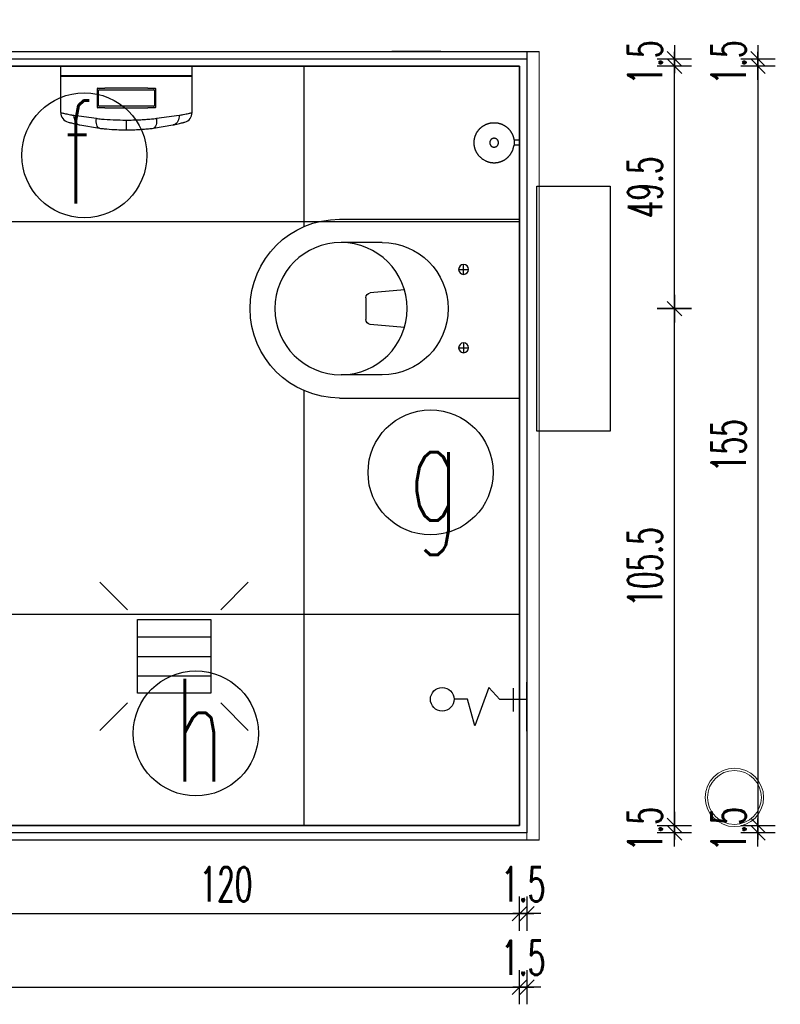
# Model space of a CAD drawing. Header units: centimetres. Extents: x -15121 to 30567, y -60641 to 0.
# Tile 142 of 256: x 6404 to 6560, y -25122 to -24921. Entities that reach past the tile are written whole.
import ezdxf

# ---------------------------------------------------------------- set-up
doc = ezdxf.new("R2010")
doc.units = ezdxf.units.CM
doc.header["$LTSCALE"] = 60
for name, color, linetype in [('A-----SZ', 8, 'Continuous'), ('AIKA NP', 7, 'Continuous'), ('AIKA oznaczenia widoków', 30, 'Continuous'), ('AIKA podłoga wc pod meble', 8, 'Continuous'), ('AIKA sanitariaty', 7, 'Continuous'), ('AIKA TYNK', 5, 'Continuous'), ('AIKA widoki wymiarowanie', 7, 'Continuous'), ('AIKA widokowe', 7, 'Continuous'), ('AIKA ŚCIANA', 8, 'Continuous')]:
    doc.layers.add(name, color=color, linetype=linetype)
doc.layers.add('opisy', color=1, linetype='Continuous', lineweight=15)
doc.styles.add('RomanS', font='romans.shx')
doc.styles.add('wymiar', font='txt.shx', dxfattribs={"width": 0.6})
doc.dimstyles.new('Dwudziestka', dxfattribs={"dimtxt": 7, "dimasz": 0.7, "dimexe": 5, "dimexo": 0, "dimgap": 2.5, "dimtad": 1, "dimtoh": 1, "dimdec": 3, "dimrnd": 0.5, "dimdsep": 46, "dimtxsty": 'wymiar', "dimblk": 'znacznik', "dimcen": 0, "dimdle": 5, "dimse1": 1, "dimse2": 1, "dimclrd": 256, "dimclre": 256, "dimclrt": 256, "dimadec": 0, "dimazin": 0, "dimtfac": 0.4, "dimtdec": 3, "dimtix": 1, "dimtofl": 0, "dimtmove": 2, "dimatfit": 3, "dimldrblk": 'znacznik', "dimfxl": 1, "dimtolj": 1, "dimarcsym": 0})

# ---------------------------------------------------------------- blocks, each defined once
blk = doc.blocks.new('*X5919')
at = {"color": 0}
for p, q in [((621.16, -2967.99), (636.16, -2967.99)), ((621.16, -2971.99), (636.16, -2971.99)), ((621.16, -2975.99), (636.16, -2975.99))]:
    blk.add_line(p, q, dxfattribs=at)
blk = doc.blocks.new('toaleta top')
at = {"layer": 'AIKA sanitariaty'}
for p, q in [((-18.25, 39.75), (-18.25, 3)), ((-13.5, 31.08), (-13.5, 39.45)), ((13.5, 31.08), (13.5, 39.45)), ((18.25, 39.75), (18.25, 3)), ((-2.22, 34.39), (2.22, 34.39)), ((-3.85, 26.52), (-3.22, 33.48)), ((3.85, 26.52), (3.22, 33.48)), ((-7, 14.44), (-9, 14.44)), ((-8, 15.44), (-8, 13.44)), ((7, 14.44), (9, 14.44)), ((8, 15.44), (8, 13.44)), ((-18.25, 3), (18.25, 3)), ((25, -0.5), (-25, -0.5)), ((-25, -0.5), (-25, -15.5)), ((25, -15.5), (25, -0.5)), ((-25, -15.5), (25, -15.5))]:
    blk.add_line(p, q, dxfattribs=at)
for centre, radius in [((0, 39.45), 13.5), ((-8, 14.44), 1), ((8, 14.44), 1)]:
    blk.add_circle(centre, radius, dxfattribs=at)
for centre, radius, start, end in [((0, 39.75), 18.25, 0, 180), ((-2.22, 33.39), 1, 90, 174.822), ((2.22, 33.39), 1, 5.178, 90), ((0, 31.08), 13.5, 180, 0)]:
    blk.add_arc(centre, radius, start, end, dxfattribs=at)
blk = doc.blocks.new('sl dozownik papieru rzut')
at = {"layer": 'AIKA sanitariaty'}
for p, q in [((13.4, 0), (-13.4, 0)), ((-13.4, -1.95), (-13.4, 0)), ((13.4, -1.95), (13.4, 0)), ((13.4, -1.95), (-13.4, -1.95)), ((-13.35, -2), (13.35, -2)), ((-13.4, -2.05), (13.4, -2.05)), ((-13.4, -9.49), (-13.4, -2.05)), ((13.4, -9.49), (13.4, -2.05)), ((-6, -4.65), (-6, -8.35)), ((-5.85, -4.5), (-4.39, -4.5)), ((-5.7, -8.05), (-5.7, -4.95)), ((-5.55, -4.8), (5.58, -4.8)), ((4.39, -4.5), (-4.39, -4.5)), ((4.39, -4.5), (5.85, -4.5)), ((5.7, -4.95), (5.7, -8.05)), ((6, -8.35), (6, -4.65)), ((-6.13, -10.69), (-10.73, -10.04)), ((-4.39, -8.5), (-5.85, -8.5)), ((5.55, -8.2), (-5.55, -8.2)), ((-4.39, -8.5), (4.39, -8.5)), ((5.85, -8.5), (4.39, -8.5)), ((10.73, -10.04), (6.13, -10.69)), ((-9.5, -12.01), (-5.51, -12.67)), ((0, -13), (0, -11)), ((5.51, -12.67), (9.5, -12.01))]:
    blk.add_line(p, q, dxfattribs=at)
for centre, radius, start, end in [((-13.35, -1.95), 0.05, 180, 270), ((-13.35, -2.05), 0.05, 90, 180), ((13.35, -1.95), 0.05, 270, 0), ((13.35, -2.05), 0.05, 0, 90), ((-5.85, -4.65), 0.15, 90, 180), ((-5.55, -4.95), 0.15, 90, 180), ((5.55, -4.95), 0.15, 0, 90), ((5.85, -4.65), 0.15, 0, 90), ((-11.4, -9.49), 2, 180, 254.9453), ((-5.85, -8.35), 0.15, 180, 270), ((-5.55, -8.05), 0.15, 180, 270), ((5.55, -8.05), 0.15, 270, 0), ((5.85, -8.35), 0.15, 270, 0), ((11.4, -9.49), 2, 285.0547, 0)]:
    blk.add_arc(centre, radius, start, end, dxfattribs=at)
for points, knots in [([(-13.4, -9.49), (-13.4, -9.49), (-13.32, -9.51), (-12.98, -9.59), (-12.73, -9.64), (-12.12, -9.77), (-11.78, -9.84), (-11.18, -9.96), (-10.96, -10), (-10.73, -10.04)], [719.365815, 719.365815, 719.365815, 719.365815, 741.542046, 741.542046, 763.718271, 763.718271, 782.93566, 782.93566, 792.832229, 792.832229, 792.832229, 792.832229]), ([(-10.73, -10.04), (-10.73, -10.04), (-10.73, -10.04), (-10.73, -10.05), (-10.73, -10.05), (-10.73, -10.07), (-10.73, -10.07), (-10.73, -10.09), (-10.73, -10.11), (-10.74, -10.14), (-10.74, -10.17), (-10.74, -10.25), (-10.73, -10.3), (-10.73, -10.45), (-10.71, -10.55), (-10.66, -10.85), (-10.59, -11.03), (-10.4, -11.41), (-10.26, -11.59), (-9.92, -11.86), (-9.73, -11.96), (-9.53, -12)], [-0.008999, -0.008999, -0.008999, -0.008999, 0, 0, 0.195131, 0.195131, 0.390205, 0.390205, 0.780355, 0.780355, 1.560665, 1.560665, 3.121408, 3.121408, 6.243965, 6.243965, 12.498055, 12.498055, 20.307105, 20.307105, 28.11533, 28.11533, 28.11533, 28.11533]), ([(10.73, -10.04), (10.73, -10.04), (10.73, -10.04), (10.74, -10.25), (10.73, -10.45), (10.66, -10.85), (10.59, -11.03), (10.4, -11.41), (10.26, -11.59), (9.92, -11.86), (9.73, -11.96), (9.53, -12)], [-0.008936, -0.008936, -0.008936, -0.008936, 0, 0, 6.258249, 6.258249, 12.51788, 12.51788, 20.330205, 20.330205, 28.1424, 28.1424, 28.1424, 28.1424]), ([(10.73, -10.04), (11.04, -9.98), (11.33, -9.93), (12.01, -9.8), (12.37, -9.72), (12.8, -9.63), (12.92, -9.6), (13.13, -9.55), (13.21, -9.54), (13.36, -9.5), (13.4, -9.49), (13.4, -9.49)], [645.89816, 645.89816, 645.89816, 645.89816, 659.198751, 659.198751, 681.041661, 681.041661, 692.345192, 692.345192, 703.648717, 703.648717, 719.365815, 719.365815, 719.365815, 719.365815]), ([(-11.92, -11.42), (-11.92, -11.42), (-11.84, -11.45), (-11.55, -11.52), (-11.32, -11.58), (-10.78, -11.72), (-10.47, -11.79), (-9.94, -11.91), (-9.74, -11.96), (-9.53, -12)], [719.365815, 719.365815, 719.365815, 719.365815, 741.542046, 741.542046, 763.718271, 763.718271, 782.93566, 782.93566, 793.101387, 793.101387, 793.101387, 793.101387]), ([(-9.53, -12), (-9.53, -12), (-9.52, -12), (-9.52, -12), (-9.51, -12), (-9.51, -12), (-9.5, -12.01), (-9.5, -12.01), (-9.5, -12.01), (-9.5, -12.01)], [125.169211, 125.169211, 125.169211, 125.169211, 125.262842, 125.262842, 125.558179, 125.558179, 125.889339, 125.889339, 126.290447, 126.290447, 126.290447, 126.290447]), ([(-5.51, -12.67), (-5.63, -12.65), (-5.73, -12.58), (-5.92, -12.35), (-6, -12.19), (-6.11, -11.81), (-6.14, -11.61), (-6.17, -11.16), (-6.16, -10.93), (-6.13, -10.69), (-6.13, -10.69), (-6.13, -10.69)], [0, 0, 0, 0, 7.811334, 7.811334, 15.623566, 15.623566, 22.812435, 22.812435, 29.999926, 29.999926, 30.008028, 30.008028, 30.008028, 30.008028]), ([(-6.13, -10.69), (-5.79, -10.72), (-5.45, -10.76), (-4.32, -10.85), (-3.52, -10.9), (-2.07, -10.97), (-1.42, -10.99), (-0.51, -11), (-0.26, -11), (0, -11)], [665.068332, 665.068332, 665.068332, 665.068332, 674.873359, 674.873359, 696.15174, 696.15174, 712.840829, 712.840829, 719.36757, 719.36757, 719.36757, 719.36757]), ([(0, -11), (0.44, -11), (0.87, -11), (1.74, -10.98), (2.17, -10.96), (3.02, -10.93), (3.45, -10.9), (4.28, -10.85), (4.69, -10.82), (5.45, -10.76), (5.79, -10.72), (6.13, -10.69)], [719.36757, 719.36757, 719.36757, 719.36757, 730.491124, 730.491124, 741.614678, 741.614678, 752.738229, 752.738229, 763.861781, 763.861781, 773.666807, 773.666807, 773.666807, 773.666807]), ([(6.13, -10.69), (6.13, -10.69), (6.13, -10.69), (6.13, -10.7), (6.13, -10.7), (6.14, -10.72), (6.14, -10.73), (6.14, -10.75), (6.14, -10.76), (6.14, -10.81), (6.15, -10.84), (6.15, -10.93), (6.16, -10.98), (6.16, -11.16), (6.16, -11.27), (6.14, -11.61), (6.11, -11.81), (6, -12.19), (5.92, -12.35), (5.73, -12.58), (5.63, -12.65), (5.51, -12.67)], [-0.008087, -0.008087, -0.008087, -0.008087, 0, 0, 0.223897, 0.223897, 0.447699, 0.447699, 0.895311, 0.895311, 1.790581, 1.790581, 3.581414, 3.581414, 7.165142, 7.165142, 14.347918, 14.347918, 22.153528, 22.153528, 29.958241, 29.958241, 29.958241, 29.958241]), ([(9.5, -12.01), (9.5, -12.01), (9.5, -12.01), (9.51, -12), (9.51, -12), (9.52, -12), (9.52, -12), (9.53, -12)], [0, 0, 0, 0, 0.4713843, 0.4713843, 0.7522977, 0.7522977, 0.8768388, 0.8768388, 0.8768388, 0.8768388]), ([(9.53, -12), (9.81, -11.94), (10.07, -11.88), (10.69, -11.74), (11, -11.66), (11.38, -11.57), (11.49, -11.54), (11.68, -11.49), (11.75, -11.47), (11.88, -11.44), (11.92, -11.42), (11.92, -11.42)], [645.629, 645.629, 645.629, 645.629, 659.198751, 659.198751, 681.041661, 681.041661, 692.345192, 692.345192, 703.648717, 703.648717, 719.365815, 719.365815, 719.365815, 719.365815]), ([(-5.51, -12.67), (-5.51, -12.67), (-5.51, -12.67), (-5.5, -12.67), (-5.5, -12.67), (-5.5, -12.67)], [25.154736, 25.154736, 25.154736, 25.154736, 25.2068571, 25.2068571, 25.5412471, 25.5412471, 25.5412471, 25.5412471]), ([(-5.5, -12.67), (-5.18, -12.71), (-4.86, -12.74), (-3.85, -12.84), (-3.14, -12.9), (-1.84, -12.97), (-1.26, -12.99), (-0.45, -13), (-0.23, -13), (0, -13)], [664.576978, 664.576978, 664.576978, 664.576978, 674.873359, 674.873359, 696.15174, 696.15174, 712.840829, 712.840829, 719.36757, 719.36757, 719.36757, 719.36757]), ([(0, -13), (0.39, -13), (0.78, -13), (1.55, -12.98), (1.93, -12.96), (2.69, -12.92), (3.07, -12.9), (3.81, -12.84), (4.17, -12.81), (4.86, -12.74), (5.18, -12.71), (5.5, -12.67)], [719.36757, 719.36757, 719.36757, 719.36757, 730.491124, 730.491124, 741.614678, 741.614678, 752.738229, 752.738229, 763.861781, 763.861781, 774.158161, 774.158161, 774.158161, 774.158161]), ([(5.5, -12.67), (5.5, -12.67), (5.5, -12.67), (5.51, -12.67), (5.51, -12.67), (5.51, -12.67)], [0, 0, 0, 0, 0.3582778, 0.3582778, 0.4217256, 0.4217256, 0.4217256, 0.4217256])]:
    blk.add_open_spline(points, degree=3, knots=knots, dxfattribs=at)
blk = doc.blocks.new('sl szczotka rzut')
at = {"layer": 'AIKA sanitariaty', "transparency": 33554610}
for p, q in [((22238.01, -28535.25), (22238.01, -28534.12)), ((22239.01, -28535.25), (22238.01, -28535.25)), ((22239.01, -28535.25), (22239.01, -28534.12))]:
    blk.add_line(p, q, dxfattribs=at)
for points in [[(22235.26, -28527.56), (22235.39, -28527.42), (22235.5, -28527.29), (22235.6, -28527.19), (22235.69, -28527.1), (22235.78, -28527.02), (22235.85, -28526.95), (22235.92, -28526.89), (22235.99, -28526.84), (22236.06, -28526.79), (22236.12, -28526.74), (22236.18, -28526.7), (22236.24, -28526.66), (22236.3, -28526.62), (22236.35, -28526.58), (22236.41, -28526.55), (22236.47, -28526.51), (22236.53, -28526.48), (22236.59, -28526.45), (22236.65, -28526.42), (22236.71, -28526.39), (22236.77, -28526.36), (22236.83, -28526.33), (22236.89, -28526.3), (22236.95, -28526.28), (22237.01, -28526.25), (22237.07, -28526.23), (22237.14, -28526.2), (22237.2, -28526.18), (22237.26, -28526.16), (22237.33, -28526.14), (22237.39, -28526.12), (22237.46, -28526.1), (22237.52, -28526.09), (22237.59, -28526.07), (22237.65, -28526.06), (22237.72, -28526.04), (22237.78, -28526.03), (22237.85, -28526.02), (22237.91, -28526.01), (22237.98, -28526), (22238.05, -28525.99), (22238.11, -28525.98), (22238.18, -28525.98), (22238.25, -28525.97), (22238.31, -28525.97), (22238.38, -28525.97), (22238.45, -28525.97), (22238.51, -28525.97), (22238.58, -28525.97), (22238.65, -28525.97), (22238.71, -28525.97), (22238.78, -28525.97), (22238.85, -28525.98), (22238.91, -28525.98), (22238.98, -28525.99), (22239.05, -28526), (22239.11, -28526.01), (22239.18, -28526.02), (22239.25, -28526.03), (22239.31, -28526.04), (22239.38, -28526.06), (22239.44, -28526.07), (22239.51, -28526.09), (22239.57, -28526.1), (22239.64, -28526.12), (22239.7, -28526.14), (22239.76, -28526.16), (22239.83, -28526.18), (22239.89, -28526.2), (22239.95, -28526.23), (22240.02, -28526.25), (22240.08, -28526.28), (22240.14, -28526.3), (22240.2, -28526.33), (22240.26, -28526.36), (22240.32, -28526.39), (22240.38, -28526.42), (22240.44, -28526.45), (22240.5, -28526.48), (22240.56, -28526.51), (22240.62, -28526.55), (22240.67, -28526.58), (22240.73, -28526.62), (22240.79, -28526.65), (22240.84, -28526.69), (22240.9, -28526.73), (22240.95, -28526.77), (22241, -28526.81), (22241.06, -28526.85), (22241.11, -28526.89), (22241.16, -28526.94), (22241.21, -28526.98), (22241.26, -28527.02), (22241.31, -28527.07), (22241.36, -28527.12), (22241.41, -28527.16), (22241.45, -28527.21), (22241.5, -28527.26), (22241.54, -28527.31), (22241.59, -28527.36), (22241.63, -28527.41), (22241.67, -28527.46), (22241.72, -28527.51), (22241.76, -28527.56), (22241.8, -28527.62), (22241.84, -28527.67), (22241.88, -28527.73), (22241.91, -28527.78), (22241.95, -28527.84), (22241.99, -28527.89), (22242.02, -28527.95), (22242.05, -28528.01), (22242.09, -28528.07), (22242.12, -28528.13), (22242.15, -28528.19), (22242.18, -28528.25), (22242.21, -28528.31), (22242.24, -28528.37), (22242.27, -28528.43), (22242.29, -28528.49), (22242.32, -28528.55), (22242.34, -28528.61), (22242.36, -28528.68), (22242.39, -28528.74), (22242.41, -28528.8), (22242.43, -28528.87), (22242.45, -28528.93), (22242.46, -28529), (22242.48, -28529.06), (22242.5, -28529.13), (22242.51, -28529.19), (22242.52, -28529.26), (22242.54, -28529.32), (22242.55, -28529.39), (22242.56, -28529.45), (22242.57, -28529.52), (22242.58, -28529.59), (22242.58, -28529.65), (22242.59, -28529.72), (22242.59, -28529.79), (22242.6, -28529.85), (22242.6, -28529.92), (22242.6, -28529.99), (22242.6, -28530.05), (22242.6, -28530.12), (22242.6, -28530.19), (22242.6, -28530.25), (22242.59, -28530.32), (22242.59, -28530.39), (22242.58, -28530.45), (22242.58, -28530.52), (22242.57, -28530.59), (22242.56, -28530.65), (22242.55, -28530.72), (22242.54, -28530.79), (22242.52, -28530.85), (22242.51, -28530.92), (22242.5, -28530.98), (22242.48, -28531.05), (22242.46, -28531.11), (22242.45, -28531.18), (22242.43, -28531.24), (22242.41, -28531.3), (22242.39, -28531.37), (22242.36, -28531.43), (22242.34, -28531.49), (22242.32, -28531.56), (22242.29, -28531.62), (22242.27, -28531.68), (22242.24, -28531.74), (22242.21, -28531.8), (22242.18, -28531.86), (22242.15, -28531.92), (22242.12, -28531.98), (22242.09, -28532.04), (22242.05, -28532.1), (22242.02, -28532.16), (22241.99, -28532.21), (22241.95, -28532.27), (22241.91, -28532.33), (22241.88, -28532.38), (22241.84, -28532.44), (22241.8, -28532.49), (22241.76, -28532.54), (22241.72, -28532.6), (22241.67, -28532.65), (22241.63, -28532.7), (22241.59, -28532.75), (22241.54, -28532.8), (22241.5, -28532.85), (22241.45, -28532.9), (22241.41, -28532.94), (22241.36, -28532.99), (22241.31, -28533.04), (22241.26, -28533.08), (22241.21, -28533.13), (22241.16, -28533.17), (22241.11, -28533.21), (22241.06, -28533.26), (22241, -28533.3), (22240.95, -28533.34), (22240.9, -28533.38), (22240.84, -28533.42), (22240.79, -28533.45), (22240.73, -28533.49), (22240.67, -28533.53), (22240.62, -28533.56), (22240.56, -28533.59), (22240.5, -28533.63), (22240.44, -28533.66), (22240.38, -28533.69), (22240.32, -28533.72), (22240.26, -28533.75), (22240.2, -28533.78), (22240.14, -28533.8), (22240.08, -28533.83), (22240.02, -28533.86), (22239.95, -28533.88), (22239.89, -28533.9), (22239.83, -28533.93), (22239.76, -28533.95), (22239.7, -28533.97), (22239.64, -28533.99), (22239.57, -28534), (22239.51, -28534.02), (22239.44, -28534.04), (22239.38, -28534.05), (22239.32, -28534.06), (22239.27, -28534.07), (22239.22, -28534.09), (22239.17, -28534.09), (22239.13, -28534.1), (22239.1, -28534.11), (22239.07, -28534.11), (22239.05, -28534.11), (22239.03, -28534.12), (22239.01, -28534.12), (22238.99, -28534.12), (22238.97, -28534.12), (22238.94, -28534.12), (22238.9, -28534.13), (22238.86, -28534.13), (22238.81, -28534.13), (22238.75, -28534.13), (22238.69, -28534.14), (22238.62, -28534.14), (22238.55, -28534.14), (22238.47, -28534.14), (22238.39, -28534.14), (22238.31, -28534.13), (22238.23, -28534.13), (22238.16, -28534.13), (22238.1, -28534.12), (22238.04, -28534.12), (22238, -28534.12), (22237.98, -28534.12)], [(22235.26, -28527.56), (22235.16, -28527.72), (22235.07, -28527.86), (22234.99, -28527.98), (22234.93, -28528.09), (22234.88, -28528.19), (22234.83, -28528.29), (22234.79, -28528.37), (22234.76, -28528.45), (22234.73, -28528.52), (22234.7, -28528.6), (22234.67, -28528.67), (22234.65, -28528.73), (22234.62, -28528.8), (22234.6, -28528.87), (22234.58, -28528.93), (22234.56, -28529), (22234.55, -28529.06), (22234.53, -28529.13), (22234.52, -28529.19), (22234.5, -28529.26), (22234.49, -28529.32), (22234.48, -28529.39), (22234.47, -28529.45), (22234.46, -28529.52), (22234.45, -28529.59), (22234.45, -28529.65), (22234.44, -28529.72), (22234.43, -28529.79), (22234.43, -28529.85), (22234.43, -28529.92), (22234.43, -28529.99), (22234.43, -28530.05), (22234.43, -28530.12), (22234.43, -28530.19), (22234.43, -28530.25), (22234.43, -28530.32), (22234.44, -28530.39), (22234.45, -28530.45), (22234.45, -28530.52), (22234.46, -28530.59), (22234.47, -28530.65), (22234.48, -28530.72), (22234.49, -28530.79), (22234.5, -28530.85), (22234.52, -28530.92), (22234.53, -28530.98), (22234.55, -28531.05), (22234.56, -28531.11), (22234.58, -28531.18), (22234.6, -28531.24), (22234.62, -28531.3), (22234.64, -28531.37), (22234.66, -28531.43), (22234.69, -28531.49), (22234.71, -28531.56), (22234.74, -28531.62), (22234.76, -28531.68), (22234.79, -28531.74), (22234.82, -28531.8), (22234.85, -28531.86), (22234.88, -28531.92), (22234.91, -28531.98), (22234.94, -28532.04), (22234.97, -28532.1), (22235.01, -28532.16), (22235.04, -28532.21), (22235.08, -28532.27), (22235.11, -28532.33), (22235.15, -28532.38), (22235.19, -28532.44), (22235.23, -28532.49), (22235.27, -28532.54), (22235.31, -28532.6), (22235.35, -28532.65), (22235.4, -28532.7), (22235.44, -28532.75), (22235.48, -28532.8), (22235.53, -28532.85), (22235.58, -28532.9), (22235.62, -28532.94), (22235.67, -28532.99), (22235.72, -28533.04), (22235.77, -28533.08), (22235.82, -28533.13), (22235.87, -28533.17), (22235.92, -28533.21), (22235.97, -28533.26), (22236.03, -28533.3), (22236.08, -28533.34), (22236.13, -28533.38), (22236.19, -28533.42), (22236.24, -28533.45), (22236.3, -28533.49), (22236.36, -28533.53), (22236.41, -28533.56), (22236.47, -28533.59), (22236.53, -28533.63), (22236.59, -28533.66), (22236.65, -28533.69), (22236.71, -28533.72), (22236.78, -28533.75), (22236.84, -28533.78), (22236.92, -28533.81), (22236.99, -28533.85), (22237.07, -28533.88), (22237.16, -28533.91), (22237.26, -28533.94), (22237.37, -28533.97), (22237.49, -28534.01), (22237.63, -28534.04), (22237.79, -28534.08), (22237.98, -28534.12)]]:
    blk.add_lwpolyline(points, dxfattribs=at)
blk.add_lwpolyline([(22239.38, -28530.29), (22239.39, -28530.27), (22239.39, -28530.26), (22239.39, -28530.24), (22239.39, -28530.23), (22239.4, -28530.21), (22239.4, -28530.2), (22239.4, -28530.19), (22239.4, -28530.17), (22239.41, -28530.16), (22239.41, -28530.14), (22239.41, -28530.13), (22239.41, -28530.11), (22239.41, -28530.1), (22239.41, -28530.08), (22239.41, -28530.07), (22239.41, -28530.05), (22239.41, -28530.04), (22239.41, -28530.02), (22239.41, -28530.01), (22239.41, -28530), (22239.41, -28529.98), (22239.41, -28529.97), (22239.41, -28529.95), (22239.4, -28529.94), (22239.4, -28529.92), (22239.4, -28529.91), (22239.4, -28529.89), (22239.39, -28529.88), (22239.39, -28529.86), (22239.39, -28529.85), (22239.39, -28529.84), (22239.38, -28529.82), (22239.38, -28529.81), (22239.37, -28529.79), (22239.37, -28529.78), (22239.36, -28529.77), (22239.36, -28529.75), (22239.35, -28529.74), (22239.35, -28529.72), (22239.34, -28529.71), (22239.34, -28529.7), (22239.33, -28529.68), (22239.33, -28529.67), (22239.32, -28529.66), (22239.31, -28529.64), (22239.31, -28529.63), (22239.3, -28529.62), (22239.29, -28529.6), (22239.28, -28529.59), (22239.28, -28529.58), (22239.27, -28529.57), (22239.26, -28529.55), (22239.25, -28529.54), (22239.24, -28529.53), (22239.24, -28529.52), (22239.23, -28529.51), (22239.22, -28529.5), (22239.21, -28529.48), (22239.2, -28529.47), (22239.19, -28529.46), (22239.18, -28529.45), (22239.17, -28529.44), (22239.16, -28529.43), (22239.15, -28529.42), (22239.14, -28529.41), (22239.13, -28529.4), (22239.12, -28529.39), (22239.11, -28529.38), (22239.1, -28529.37), (22239.08, -28529.36), (22239.07, -28529.35), (22239.06, -28529.34), (22239.05, -28529.33), (22239.04, -28529.32), (22239.03, -28529.32), (22239.01, -28529.31), (22239, -28529.3), (22238.99, -28529.29), (22238.98, -28529.28), (22238.96, -28529.28), (22238.95, -28529.27), (22238.94, -28529.26), (22238.92, -28529.25), (22238.91, -28529.25), (22238.9, -28529.24), (22238.88, -28529.24), (22238.87, -28529.23), (22238.86, -28529.22), (22238.84, -28529.22), (22238.83, -28529.21), (22238.82, -28529.21), (22238.8, -28529.2), (22238.79, -28529.2), (22238.77, -28529.19), (22238.76, -28529.19), (22238.75, -28529.19), (22238.73, -28529.18), (22238.72, -28529.18), (22238.7, -28529.18), (22238.69, -28529.17), (22238.67, -28529.17), (22238.66, -28529.17), (22238.65, -28529.17), (22238.63, -28529.16), (22238.62, -28529.16), (22238.6, -28529.16), (22238.59, -28529.16), (22238.57, -28529.16), (22238.56, -28529.16), (22238.54, -28529.16), (22238.53, -28529.16), (22238.51, -28529.16), (22238.5, -28529.16), (22238.48, -28529.16), (22238.47, -28529.16), (22238.46, -28529.16), (22238.44, -28529.16), (22238.43, -28529.16), (22238.41, -28529.16), (22238.4, -28529.16), (22238.38, -28529.17), (22238.37, -28529.17), (22238.35, -28529.17), (22238.34, -28529.17), (22238.32, -28529.18), (22238.31, -28529.18), (22238.3, -28529.18), (22238.28, -28529.19), (22238.27, -28529.19), (22238.25, -28529.19), (22238.24, -28529.2), (22238.23, -28529.2), (22238.21, -28529.21), (22238.2, -28529.21), (22238.18, -28529.22), (22238.17, -28529.22), (22238.16, -28529.23), (22238.14, -28529.24), (22238.13, -28529.24), (22238.12, -28529.25), (22238.1, -28529.25), (22238.09, -28529.26), (22238.08, -28529.27), (22238.07, -28529.28), (22238.05, -28529.28), (22238.04, -28529.29), (22238.03, -28529.3), (22238.02, -28529.31), (22238, -28529.32), (22237.99, -28529.32), (22237.98, -28529.33), (22237.97, -28529.34), (22237.96, -28529.35), (22237.94, -28529.36), (22237.93, -28529.37), (22237.92, -28529.38), (22237.91, -28529.39), (22237.9, -28529.4), (22237.89, -28529.41), (22237.88, -28529.42), (22237.87, -28529.43), (22237.86, -28529.44), (22237.85, -28529.45), (22237.84, -28529.46), (22237.83, -28529.47), (22237.82, -28529.48), (22237.81, -28529.5), (22237.8, -28529.51), (22237.79, -28529.52), (22237.78, -28529.53), (22237.78, -28529.54), (22237.77, -28529.55), (22237.76, -28529.57), (22237.75, -28529.58), (22237.74, -28529.59), (22237.74, -28529.6), (22237.73, -28529.62), (22237.72, -28529.63), (22237.72, -28529.64), (22237.71, -28529.66), (22237.7, -28529.67), (22237.7, -28529.68), (22237.69, -28529.7), (22237.68, -28529.71), (22237.68, -28529.72), (22237.67, -28529.74), (22237.67, -28529.75), (22237.66, -28529.77), (22237.66, -28529.78), (22237.65, -28529.79), (22237.65, -28529.81), (22237.65, -28529.82), (22237.64, -28529.84), (22237.64, -28529.85), (22237.64, -28529.86), (22237.63, -28529.88), (22237.63, -28529.89), (22237.63, -28529.91), (22237.63, -28529.92), (22237.62, -28529.94), (22237.62, -28529.95), (22237.62, -28529.97), (22237.62, -28529.98), (22237.62, -28530), (22237.62, -28530.01), (22237.62, -28530.02), (22237.62, -28530.04), (22237.62, -28530.05), (22237.62, -28530.07), (22237.62, -28530.08), (22237.62, -28530.1), (22237.62, -28530.11), (22237.62, -28530.13), (22237.62, -28530.14), (22237.62, -28530.16), (22237.62, -28530.17), (22237.63, -28530.19), (22237.63, -28530.2), (22237.63, -28530.21), (22237.63, -28530.23), (22237.64, -28530.24), (22237.64, -28530.26), (22237.64, -28530.27), (22237.65, -28530.29), (22237.65, -28530.3), (22237.65, -28530.31), (22237.66, -28530.33), (22237.66, -28530.34), (22237.67, -28530.36), (22237.67, -28530.37), (22237.68, -28530.38), (22237.68, -28530.4), (22237.69, -28530.41), (22237.7, -28530.42), (22237.7, -28530.44), (22237.71, -28530.45), (22237.72, -28530.46), (22237.72, -28530.48), (22237.73, -28530.49), (22237.74, -28530.5), (22237.74, -28530.52), (22237.75, -28530.53), (22237.76, -28530.54), (22237.77, -28530.55), (22237.78, -28530.56), (22237.78, -28530.58), (22237.79, -28530.59), (22237.8, -28530.6), (22237.81, -28530.61), (22237.82, -28530.62), (22237.83, -28530.63), (22237.84, -28530.65), (22237.85, -28530.66), (22237.86, -28530.67), (22237.87, -28530.68), (22237.88, -28530.69), (22237.89, -28530.7), (22237.9, -28530.71), (22237.91, -28530.72), (22237.92, -28530.73), (22237.93, -28530.74), (22237.94, -28530.75), (22237.96, -28530.76), (22237.97, -28530.77), (22237.98, -28530.78), (22237.99, -28530.78), (22238, -28530.79), (22238.02, -28530.8), (22238.03, -28530.81), (22238.04, -28530.82), (22238.05, -28530.82), (22238.07, -28530.83), (22238.08, -28530.84), (22238.09, -28530.85), (22238.1, -28530.85), (22238.12, -28530.86), (22238.13, -28530.87), (22238.14, -28530.87), (22238.16, -28530.88), (22238.17, -28530.88), (22238.18, -28530.89), (22238.2, -28530.89), (22238.21, -28530.9), (22238.23, -28530.9), (22238.24, -28530.91), (22238.25, -28530.91), (22238.27, -28530.92), (22238.28, -28530.92), (22238.3, -28530.92), (22238.31, -28530.93), (22238.32, -28530.93), (22238.34, -28530.93), (22238.35, -28530.94), (22238.37, -28530.94), (22238.38, -28530.94), (22238.4, -28530.94), (22238.41, -28530.95), (22238.43, -28530.95), (22238.44, -28530.95), (22238.46, -28530.95), (22238.47, -28530.95), (22238.48, -28530.95), (22238.5, -28530.95), (22238.51, -28530.95), (22238.53, -28530.95), (22238.54, -28530.95), (22238.56, -28530.95), (22238.57, -28530.95), (22238.59, -28530.95), (22238.6, -28530.95), (22238.62, -28530.95), (22238.63, -28530.94), (22238.65, -28530.94), (22238.66, -28530.94), (22238.67, -28530.94), (22238.69, -28530.93), (22238.7, -28530.93), (22238.72, -28530.93), (22238.73, -28530.92), (22238.75, -28530.92), (22238.76, -28530.92), (22238.77, -28530.91), (22238.79, -28530.91), (22238.8, -28530.9), (22238.82, -28530.9), (22238.83, -28530.89), (22238.84, -28530.89), (22238.86, -28530.88), (22238.87, -28530.88), (22238.88, -28530.87), (22238.9, -28530.87), (22238.91, -28530.86), (22238.92, -28530.85), (22238.94, -28530.85), (22238.95, -28530.84), (22238.96, -28530.83), (22238.98, -28530.82), (22238.99, -28530.82), (22239, -28530.81), (22239.01, -28530.8), (22239.03, -28530.79), (22239.04, -28530.78), (22239.05, -28530.78), (22239.06, -28530.77), (22239.07, -28530.76), (22239.08, -28530.75), (22239.1, -28530.74), (22239.11, -28530.73), (22239.12, -28530.72), (22239.13, -28530.71), (22239.14, -28530.7), (22239.15, -28530.69), (22239.16, -28530.68), (22239.17, -28530.67), (22239.18, -28530.66), (22239.19, -28530.65), (22239.2, -28530.63), (22239.21, -28530.62), (22239.22, -28530.61), (22239.23, -28530.6), (22239.24, -28530.59), (22239.24, -28530.58), (22239.25, -28530.56), (22239.26, -28530.55), (22239.27, -28530.54), (22239.28, -28530.53), (22239.28, -28530.52), (22239.29, -28530.5), (22239.3, -28530.49), (22239.31, -28530.48), (22239.31, -28530.46), (22239.32, -28530.45), (22239.33, -28530.44), (22239.33, -28530.42), (22239.34, -28530.41), (22239.34, -28530.4), (22239.35, -28530.38), (22239.35, -28530.37), (22239.36, -28530.36), (22239.36, -28530.34), (22239.37, -28530.33), (22239.37, -28530.31), (22239.38, -28530.3)], close=True, dxfattribs=at)
blk = doc.blocks.new('znacznik')
at = {"color": 0}
for points in [[(0, -5), (0, 5)], [(-4, 0), (4, 0)]]:
    blk.add_lwpolyline(points, dxfattribs=at)
at = {"color": 1}
blk.add_lwpolyline([(-2.12, -2.12), (2.12, 2.12)], dxfattribs=at)
blk = doc.blocks.new('*D6174')
at = {"layer": 'AIKA widoki wymiarowanie', "lineweight": -2, "transparency": 16777216}
blk.add_line((6387.31, -25103.49), (6505.76, -25103.49), dxfattribs=at)
at = {"layer": 'Defpoints', "color": 0, "transparency": 16777216}
for p in [(6386.61, -25080.72), (6506.46, -25085.48), (6506.46, -25103.49)]:
    blk.add_point(p, dxfattribs=at)
at = {"layer": 'AIKA widoki wymiarowanie', "lineweight": -2, "transparency": 16777216, "xscale": 0.7, "yscale": 0.7, "zscale": 0.7, "rotation": 180}
blk.add_blockref('znacznik', (6386.61, -25103.49), dxfattribs=at)
at = {"layer": 'AIKA widoki wymiarowanie', "lineweight": -2, "transparency": 16777216, "xscale": 0.7, "yscale": 0.7, "zscale": 0.7}
blk.add_blockref('znacznik', (6506.46, -25103.49), dxfattribs=at)
at = {"layer": 'AIKA widoki wymiarowanie', "transparency": 16777216, "insert": (6446.54, -25097.49), "char_height": 7, "attachment_point": 5, "style": 'wymiar'}
blk.add_mtext('\\A1;120', dxfattribs=at)
blk = doc.blocks.new('*D6175')
at = {"layer": 'AIKA widoki wymiarowanie', "lineweight": -2, "transparency": 16777216}
for p, q in [((6505.76, -25103.49), (6505.06, -25103.49)), ((6508.66, -25103.49), (6509.36, -25103.49))]:
    blk.add_line(p, q, dxfattribs=at)
at = {"layer": 'Defpoints', "color": 0, "transparency": 16777216}
for p in [(6506.46, -25085.48), (6507.96, -25086.98), (6507.96, -25103.49)]:
    blk.add_point(p, dxfattribs=at)
at = {"layer": 'AIKA widoki wymiarowanie', "lineweight": -2, "transparency": 16777216, "xscale": 0.7, "yscale": 0.7, "zscale": 0.7}
blk.add_blockref('znacznik', (6506.46, -25103.49), dxfattribs=at)
at = {"layer": 'AIKA widoki wymiarowanie', "lineweight": -2, "transparency": 16777216, "xscale": 0.7, "yscale": 0.7, "zscale": 0.7, "rotation": 180}
blk.add_blockref('znacznik', (6507.96, -25103.49), dxfattribs=at)
at = {"layer": 'AIKA widoki wymiarowanie', "transparency": 16777216, "insert": (6507.21, -25097.49), "char_height": 7, "attachment_point": 5, "style": 'wymiar'}
blk.add_mtext('\\A1;1.5', dxfattribs=at)
blk = doc.blocks.new('*D6177')
at = {"layer": 'AIKA widoki wymiarowanie', "lineweight": -2, "transparency": 16777216}
blk.add_line((6062.16, -25118.51), (6505.76, -25118.51), dxfattribs=at)
at = {"layer": 'Defpoints', "color": 0, "transparency": 16777216}
for p in [(6061.46, -25082.59), (6506.46, -25085.48), (6506.46, -25118.51)]:
    blk.add_point(p, dxfattribs=at)
at = {"layer": 'AIKA widoki wymiarowanie', "lineweight": -2, "transparency": 16777216, "xscale": 0.7, "yscale": 0.7, "zscale": 0.7, "rotation": 180}
blk.add_blockref('znacznik', (6061.46, -25118.51), dxfattribs=at)
at = {"layer": 'AIKA widoki wymiarowanie', "lineweight": -2, "transparency": 16777216, "xscale": 0.7, "yscale": 0.7, "zscale": 0.7}
blk.add_blockref('znacznik', (6506.46, -25118.51), dxfattribs=at)
at = {"layer": 'AIKA widoki wymiarowanie', "transparency": 16777216, "insert": (6283.96, -25112.51), "char_height": 7, "attachment_point": 5, "style": 'wymiar'}
blk.add_mtext('\\A1;445', dxfattribs=at)
blk = doc.blocks.new('*D6178')
at = {"layer": 'AIKA widoki wymiarowanie', "lineweight": -2, "transparency": 16777216}
for p, q in [((6505.76, -25118.51), (6505.06, -25118.51)), ((6508.66, -25118.51), (6509.36, -25118.51))]:
    blk.add_line(p, q, dxfattribs=at)
at = {"layer": 'Defpoints', "color": 0, "transparency": 16777216}
for p in [(6506.46, -25085.48), (6507.96, -25086.98), (6507.96, -25118.51)]:
    blk.add_point(p, dxfattribs=at)
at = {"layer": 'AIKA widoki wymiarowanie', "lineweight": -2, "transparency": 16777216, "xscale": 0.7, "yscale": 0.7, "zscale": 0.7}
blk.add_blockref('znacznik', (6506.46, -25118.51), dxfattribs=at)
at = {"layer": 'AIKA widoki wymiarowanie', "lineweight": -2, "transparency": 16777216, "xscale": 0.7, "yscale": 0.7, "zscale": 0.7, "rotation": 180}
blk.add_blockref('znacznik', (6507.96, -25118.51), dxfattribs=at)
at = {"layer": 'AIKA widoki wymiarowanie', "transparency": 16777216, "insert": (6507.21, -25112.51), "char_height": 7, "attachment_point": 5, "style": 'wymiar'}
blk.add_mtext('\\A1;1.5', dxfattribs=at)
blk = doc.blocks.new('*D6179')
at = {"layer": 'AIKA widoki wymiarowanie', "lineweight": -2, "transparency": 16777216}
for p, q in [((6538.05, -25084.78), (6538.05, -25084.08)), ((6538.05, -25087.68), (6538.05, -25088.38))]:
    blk.add_line(p, q, dxfattribs=at)
at = {"layer": 'Defpoints', "color": 0, "transparency": 16777216}
for p in [(6495.01, -25085.48), (6538.05, -25085.48), (6495.01, -25086.98)]:
    blk.add_point(p, dxfattribs=at)
at = {"layer": 'AIKA widoki wymiarowanie', "lineweight": -2, "transparency": 16777216, "xscale": 0.7, "yscale": 0.7, "zscale": 0.7}
for p, rotation in [((6538.05, -25085.48), 270), ((6538.05, -25086.98), 90)]:
    blk.add_blockref('znacznik', p, dxfattribs=dict(at, rotation=rotation))
at = {"layer": 'AIKA widoki wymiarowanie', "transparency": 16777216, "insert": (6532.05, -25086.23), "char_height": 7, "attachment_point": 5, "rotation": 90, "style": 'wymiar'}
blk.add_mtext('\\A1;1.5', dxfattribs=at)
blk = doc.blocks.new('*D6180')
at = {"layer": 'AIKA widoki wymiarowanie', "lineweight": -2, "transparency": 16777216}
blk.add_line((6538.05, -25084.78), (6538.05, -24980.68), dxfattribs=at)
at = {"layer": 'Defpoints', "color": 0, "transparency": 16777216}
for p in [(6506.46, -24979.98), (6538.05, -24979.98), (6495.01, -25085.48)]:
    blk.add_point(p, dxfattribs=at)
at = {"layer": 'AIKA widoki wymiarowanie', "lineweight": -2, "transparency": 16777216, "xscale": 0.7, "yscale": 0.7, "zscale": 0.7}
for p, rotation in [((6538.05, -24979.98), 90), ((6538.05, -25085.48), 270)]:
    blk.add_blockref('znacznik', p, dxfattribs=dict(at, rotation=rotation))
at = {"layer": 'AIKA widoki wymiarowanie', "transparency": 16777216, "insert": (6532.05, -25032.73), "char_height": 7, "attachment_point": 5, "rotation": 90, "style": 'wymiar'}
blk.add_mtext('\\A1;105.5', dxfattribs=at)
blk = doc.blocks.new('*D6181')
at = {"layer": 'AIKA widoki wymiarowanie', "lineweight": -2, "transparency": 16777216}
blk.add_line((6538.05, -24979.28), (6538.05, -24931.18), dxfattribs=at)
at = {"layer": 'Defpoints', "color": 0, "transparency": 16777216}
for p in [(6506.46, -24930.48), (6538.05, -24930.48), (6506.46, -24979.98)]:
    blk.add_point(p, dxfattribs=at)
at = {"layer": 'AIKA widoki wymiarowanie', "lineweight": -2, "transparency": 16777216, "xscale": 0.7, "yscale": 0.7, "zscale": 0.7}
for p, rotation in [((6538.05, -24930.48), 90), ((6538.05, -24979.98), 270)]:
    blk.add_blockref('znacznik', p, dxfattribs=dict(at, rotation=rotation))
at = {"layer": 'AIKA widoki wymiarowanie', "transparency": 16777216, "insert": (6532.05, -24955.23), "char_height": 7, "attachment_point": 5, "rotation": 90, "style": 'wymiar'}
blk.add_mtext('\\A1;49.5', dxfattribs=at)
blk = doc.blocks.new('*D6182')
at = {"layer": 'AIKA widoki wymiarowanie', "lineweight": -2, "transparency": 16777216}
for p, q in [((6538.05, -24928.28), (6538.05, -24927.58)), ((6538.05, -24931.18), (6538.05, -24931.88))]:
    blk.add_line(p, q, dxfattribs=at)
at = {"layer": 'Defpoints', "color": 0, "transparency": 16777216}
for p in [(6507.96, -24928.98), (6538.05, -24928.98), (6506.46, -24930.48)]:
    blk.add_point(p, dxfattribs=at)
at = {"layer": 'AIKA widoki wymiarowanie', "lineweight": -2, "transparency": 16777216, "xscale": 0.7, "yscale": 0.7, "zscale": 0.7}
for p, rotation in [((6538.05, -24928.98), 270), ((6538.05, -24930.48), 90)]:
    blk.add_blockref('znacznik', p, dxfattribs=dict(at, rotation=rotation))
at = {"layer": 'AIKA widoki wymiarowanie', "transparency": 16777216, "insert": (6532.05, -24929.73), "char_height": 7, "attachment_point": 5, "rotation": 90, "style": 'wymiar'}
blk.add_mtext('\\A1;1.5', dxfattribs=at)
blk = doc.blocks.new('*D6183')
at = {"layer": 'AIKA widoki wymiarowanie', "lineweight": -2, "transparency": 16777216}
for p, q in [((6555.1, -24928.28), (6555.1, -24927.58)), ((6555.1, -24931.18), (6555.1, -24931.88))]:
    blk.add_line(p, q, dxfattribs=at)
at = {"layer": 'Defpoints', "color": 0, "transparency": 16777216}
for p in [(6505.38, -24928.98), (6505.38, -24930.48), (6555.1, -24930.48)]:
    blk.add_point(p, dxfattribs=at)
at = {"layer": 'AIKA widoki wymiarowanie', "lineweight": -2, "transparency": 16777216, "xscale": 0.7, "yscale": 0.7, "zscale": 0.7}
for p, rotation in [((6555.1, -24928.98), 270), ((6555.1, -24930.48), 90)]:
    blk.add_blockref('znacznik', p, dxfattribs=dict(at, rotation=rotation))
at = {"layer": 'AIKA widoki wymiarowanie', "transparency": 16777216, "insert": (6549.1, -24929.73), "char_height": 7, "attachment_point": 5, "rotation": 90, "style": 'wymiar'}
blk.add_mtext('\\A1;1.5', dxfattribs=at)
blk = doc.blocks.new('*D6184')
at = {"layer": 'AIKA widoki wymiarowanie', "lineweight": -2, "transparency": 16777216}
blk.add_line((6555.1, -24931.18), (6555.1, -25084.78), dxfattribs=at)
at = {"layer": 'Defpoints', "color": 0, "transparency": 16777216}
for p in [(6505.38, -24930.48), (6506.46, -25085.48), (6555.1, -25085.48)]:
    blk.add_point(p, dxfattribs=at)
at = {"layer": 'AIKA widoki wymiarowanie', "lineweight": -2, "transparency": 16777216, "xscale": 0.7, "yscale": 0.7, "zscale": 0.7}
for p, rotation in [((6555.1, -24930.48), 90), ((6555.1, -25085.48), 270)]:
    blk.add_blockref('znacznik', p, dxfattribs=dict(at, rotation=rotation))
at = {"layer": 'AIKA widoki wymiarowanie', "transparency": 16777216, "insert": (6549.1, -25007.98), "char_height": 7, "attachment_point": 5, "rotation": 90, "style": 'wymiar'}
blk.add_mtext('\\A1;155', dxfattribs=at)
blk = doc.blocks.new('*D5949')
at = {"layer": 'AIKA widoki wymiarowanie', "lineweight": -2, "transparency": 16777216}
for p, q in [((6555.1, -25084.78), (6555.1, -25084.08)), ((6555.1, -25087.68), (6555.1, -25088.38))]:
    blk.add_line(p, q, dxfattribs=at)
at = {"layer": 'Defpoints', "color": 0, "transparency": 16777216}
for p in [(6506.46, -25085.48), (6507.96, -25086.98), (6555.1, -25086.98)]:
    blk.add_point(p, dxfattribs=at)
at = {"layer": 'AIKA widoki wymiarowanie', "lineweight": -2, "transparency": 16777216, "xscale": 0.7, "yscale": 0.7, "zscale": 0.7}
for p, rotation in [((6555.1, -25085.48), 270), ((6555.1, -25086.98), 90)]:
    blk.add_blockref('znacznik', p, dxfattribs=dict(at, rotation=rotation))
at = {"layer": 'AIKA widoki wymiarowanie', "transparency": 16777216, "insert": (6549.1, -25086.23), "char_height": 7, "attachment_point": 5, "rotation": 90, "style": 'wymiar'}
blk.add_mtext('\\A1;1.5', dxfattribs=at)

msp = doc.modelspace()

# ---------------------------------------------------------------- linework, layer by layer
at = {"layer": 'A-----SZ'}
for p, q in [((6472.6579, -24927.4802, 324.1381), (6496.6579, -24927.4802, 324.1381)), ((6472.6579, -24927.4802, 324.1381), (6496.6579, -24927.4802, 324.1381)), ((6490.3834, -24927.4802), (6480.3834, -24927.4802)), ((6490.3834, -24927.4802), (6480.3834, -24927.4802))]:
    msp.add_line(p, q, dxfattribs=at)
at = {"layer": 'AIKA NP', "color": 8}
msp.add_lwpolyline([(6371.9623, -24769.4802), (6371.9623, -24865.8728), (6351.9623, -24865.8728), (6351.9623, -24927.4802), (6507.9623, -24927.4802), (6507.9623, -25086.9802)], dxfattribs=at)
at = {"layer": 'AIKA oznaczenia widoków'}
for centre in [(6417.6309, -24948.6766, 105.6527), (6488.2845, -25013.4187, -256.2), (6440.3882, -25066.6952, -256.2)]:
    msp.add_circle(centre, 12.7586, dxfattribs=at)
at = {"layer": 'AIKA podłoga wc pod meble'}
for p, q in [((6462.4623, -24963.2321), (6462.4623, -24930.4802)), ((6506.4623, -24962.2356), (6061.4623, -24962.2356)), ((6506.4623, -24962.2356), (6061.4623, -24962.2356)), ((6462.4623, -25085.4802), (6462.4623, -24996.7284)), ((6506.4623, -25042.4356), (6113.8152, -25042.4356))]:
    msp.add_line(p, q, dxfattribs=at)
msp.add_lwpolyline([(6471.9623, -24641.4802), (6471.9623, -24661.4802), (6386.9623, -24661.4802), (6386.9623, -24672.9802), (6368.9623, -24672.9802), (6368.9623, -24661.4802), (6061.4623, -24661.4802), (6061.4623, -25085.4802), (6506.4623, -25085.4802), (6506.4623, -24930.4802), (6350.4623, -24930.4802), (6350.4623, -24864.3728), (6368.9623, -24864.3728), (6368.9623, -24762.9802), (6386.9623, -24762.9802), (6386.9623, -24900.4802), (6668.9623, -24900.4802), (6668.9623, -24661.4802), (6572.9623, -24661.4802), (6572.9623, -24641.4802)], close=True, dxfattribs=at)
msp.add_lwpolyline([(6471.9623, -24641.4802), (6471.9623, -24661.4802), (6386.9623, -24661.4802), (6386.9623, -24672.9802), (6368.9623, -24672.9802), (6368.9623, -24661.4802), (6061.4623, -24661.4802), (6061.4623, -25085.4802), (6506.4623, -25085.4802), (6506.4623, -24930.4802), (6350.4623, -24930.4802), (6350.4623, -24864.3728), (6368.9623, -24864.3728), (6368.9623, -24762.9802), (6386.9623, -24762.9802), (6386.9623, -24900.4802), (6668.9623, -24900.4802), (6668.9623, -24661.4802), (6572.9623, -24661.4802), (6572.9623, -24641.4802)], close=True, dxfattribs=at)
at = {"layer": 'AIKA TYNK'}
for p, q in [((6351.9623, -24928.9802), (6507.9623, -24928.9802)), ((6507.9623, -24928.9802), (6507.9623, -25086.9802)), ((6507.9623, -25086.9802), (6059.9623, -25086.9802))]:
    msp.add_line(p, q, dxfattribs=at)
at = {"layer": 'AIKA widokowe'}
for p, q in [((6350.4623, -24930.4802), (6506.4623, -24930.4802)), ((6506.4623, -24930.4802), (6506.4623, -25085.4802)), ((6426.4623, -25041.4802), (6420.8256, -25035.8435)), ((6445.4623, -25041.4802), (6451.0991, -25035.8435)), ((6500.1689, -25057.3234), (6497.3047, -25065.156)), ((6502.4301, -25059.7514), (6500.1689, -25057.3234)), ((6505.1789, -25057.4831), (6505.1789, -25062.248)), ((6507.9623, -25066.2669), (6507.9623, -25056.2669)), ((6507.9623, -25066.2669), (6507.9623, -25056.2669)), ((6495.7972, -25059.7334), (6493.0838, -25059.7334)), ((6497.3047, -25065.156), (6495.7972, -25059.7334)), ((6507.9623, -25059.7514), (6502.4301, -25059.7514)), ((6426.4623, -25060.4802), (6420.8256, -25066.117)), ((6445.4623, -25060.4802), (6451.0991, -25066.117)), ((6506.4623, -25085.4802), (6061.4623, -25085.4802))]:
    msp.add_line(p, q, dxfattribs=at)
msp.add_lwpolyline([(6428.4623, -25058.4802), (6428.4623, -25043.4802), (6443.4623, -25043.4802), (6443.4623, -25058.4802)], close=True, dxfattribs=at)
msp.add_circle((6490.6718, -25059.7334), 2.412, dxfattribs=at)
at = {"layer": 'AIKA ŚCIANA'}
for p, q in [((6371.9623, -24927.4802), (6510.4623, -24927.4802)), ((6510.4623, -25088.5142), (6015.2457, -25088.4802))]:
    msp.add_line(p, q, dxfattribs=at)
at = {"layer": 'opisy'}
msp.add_line((6507.9623, -25088.5142), (6507.9623, -24927.4802), dxfattribs=at)
at = {"layer": 'opisy', "color": 8}
msp.add_line((6510.4623, -25088.5142), (6510.4623, -24927.4802), dxfattribs=at)
at = {"layer": 'opisy', "color": 1}
msp.add_line((6490.3834, -25088.4802), (6480.3834, -25088.4802), dxfattribs=at)
at = {"layer": 'opisy'}
for radius in [5.9579, 5.5]:
    msp.add_circle((6550.2977, -25079.7727), radius, dxfattribs=at)

# ---------------------------------------------------------------- block references
at = {"layer": 'AIKA sanitariaty', "color": 8}
msp.add_blockref('sl dozownik papieru rzut', (6426.2225, -24930.4802), dxfattribs=at)
at = {"layer": 'AIKA sanitariaty', "color": 8, "rotation": 90}
msp.add_blockref('sl szczotka rzut', (-22028.7913, -47184.6194), dxfattribs=at)
at = {"layer": 'AIKA sanitariaty', "color": 8, "xscale": -1, "rotation": 90}
msp.add_blockref('toaleta top', (6509.4623, -24979.9802), dxfattribs=at)
at = {"layer": 'AIKA widokowe'}
msp.add_blockref('*X5919', (5807.2984, -22078.9898), dxfattribs=at)

# ---------------------------------------------------------------- texts
at = {"layer": 'AIKA oznaczenia widoków', "char_height": 21, "width": 498.713923, "attachment_point": 1, "style": 'RomanS'}
for s, insert in [('{\\W0.6;f}', (6413.205, -24937.5144, 361.8527)), ('{\\W0.6;g}', (6483.8586, -25002.2565)), ('{\\W0.6;h}', (6435.9623, -25055.533))]:
    msp.add_mtext(s, dxfattribs=dict(at, insert=insert))

# ---------------------------------------------------------------- dimensions: what is measured, and where the dimension line sits
at = {"layer": 'AIKA widoki wymiarowanie'}
for base, p1, p2, picture, middle in [((6555.1049, -24930.4802), (6505.378, -24928.9802), (6505.378, -24930.4802), '*D6183', (6549.1049, -24929.7302)), ((6538.0547, -24928.9802), (6506.4623, -24930.4802), (6507.9623, -24928.9802), '*D6182', (6532.0547, -24929.7302)), ((6555.1049, -25085.4802), (6505.378, -24930.4802), (6506.4623, -25085.4802), '*D6184', (6549.1049, -25007.9802)), ((6538.0547, -24930.4802), (6506.4623, -24979.9802), (6506.4623, -24930.4802), '*D6181', (6532.0547, -24955.2302)), ((6538.0547, -24979.9802), (6495.015, -25085.4802), (6506.4623, -24979.9802), '*D6180', (6532.0547, -25032.7302)), ((6538.0547, -25085.4802), (6495.015, -25086.9802), (6495.015, -25085.4802), '*D6179', (6532.0547, -25086.2302)), ((6555.1049, -25086.9802), (6506.4623, -25085.4802), (6507.9623, -25086.9802), '*D5949', (6549.1049, -25086.2302))]:
    dim = msp.add_linear_dim(base=base, p1=p1, p2=p2, angle=90, dimstyle='Dwudziestka', dxfattribs=at)
    dim.commit()
    dim.dimension.update_dxf_attribs({"geometry": picture, "text_midpoint": middle})
for base, p1, p2, picture, middle in [((6506.4623, -25103.4904), (6386.6123, -25080.7202), (6506.4623, -25085.4802), '*D6174', (6446.5373, -25097.4904)), ((6506.4623, -25118.5058), (6061.4623, -25082.5859), (6506.4623, -25085.4802), '*D6177', (6283.9623, -25112.5058)), ((6507.9623, -25103.4904), (6506.4623, -25085.4802), (6507.9623, -25086.9802), '*D6175', (6507.2123, -25097.4904)), ((6507.9623, -25118.5058), (6506.4623, -25085.4802), (6507.9623, -25086.9802), '*D6178', (6507.2123, -25112.5058))]:
    dim = msp.add_linear_dim(base=base, p1=p1, p2=p2, dimstyle='Dwudziestka', dxfattribs=at)
    dim.commit()
    dim.dimension.update_dxf_attribs({"geometry": picture, "text_midpoint": middle})

doc.saveas('drawing.dxf')
